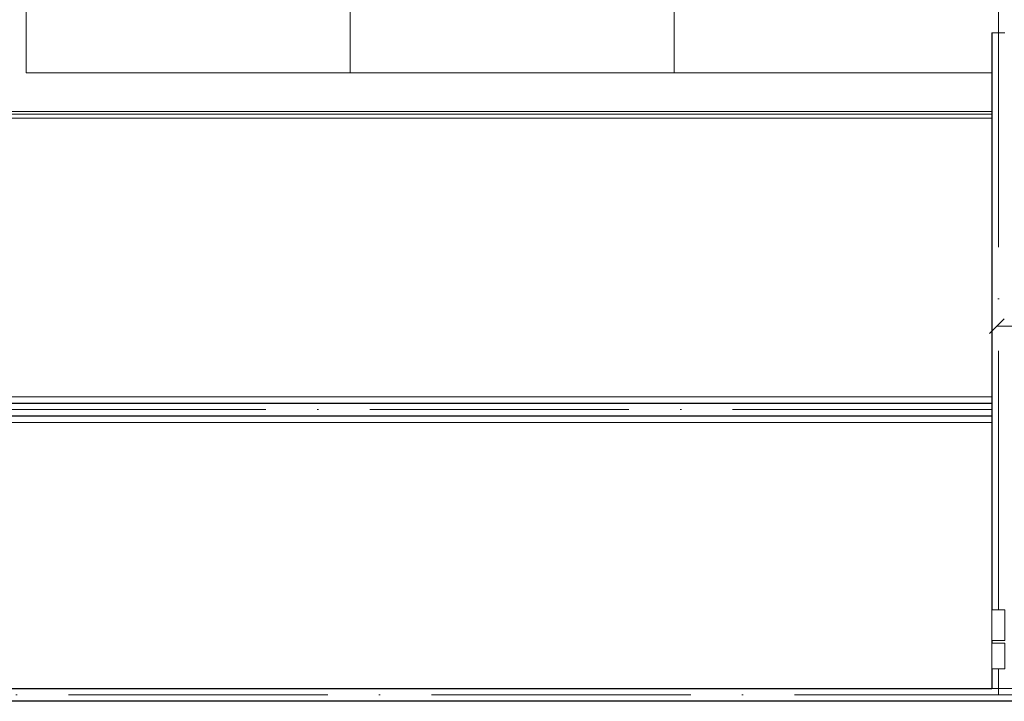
# Model space of a CAD drawing. Header units: millimetres. Extents: x -32229 to 192519, y -13689 to 125138.
# Tile 231 of 256: x 57485 to 65081, y 94200 to 99459. Entities that reach past the tile are written whole.
import ezdxf

# ---------------------------------------------------------------- set-up
doc = ezdxf.new("R2010")
doc.units = ezdxf.units.MM
doc.linetypes.add('ADSK_Осевая', pattern=[2800, 2000, -400, 0, -400])
doc.layers.add('A-DETL-____-OTLN', color=7, linetype='Continuous', lineweight=9, true_color=0x00a600)
for name, color, linetype, lineweight in [('A-FLOR-____-OTLN', 7, 'Continuous', 18), ('A-GENM-____-OTLN', 7, 'Continuous', 18), ('C-PRKG-____-OTLN', 7, 'Continuous', 18), ('E-CABL-TRAY-CNTR', 7, 'ADSK_Осевая', 18), ('E-CABL-TRAY-OTLN', 7, 'Continuous', 18)]:
    doc.layers.add(name, color=color, linetype=linetype, lineweight=lineweight)

# ---------------------------------------------------------------- blocks, each defined once
blk = doc.blocks.new('АР_Машиноместо - 4900x2400_М__5300х2500_-V17--01 ЭЛ')
at = {"layer": 'C-PRKG-____-OTLN', "color": 253, "lineweight": 13, "true_color": 0xaaaaaa}
for p, q in [((2500, 0), (0, 0)), ((0, 0), (0, -5259.8)), ((2500, 0), (2500, -5259.8))]:
    blk.add_line(p, q, dxfattribs=at)
blk = doc.blocks.new('АР_Машиноместо - 4900x2400_М__5300х2500_-3113489--01 ЭЛ')
at = {"layer": 'C-PRKG-____-OTLN', "color": 253, "lineweight": 13, "true_color": 0xaaaaaa}
for p, q in [((0, 0), (0, 5259.8)), ((2500, 0), (2500, 5259.8)), ((2500, 0), (0, 0))]:
    blk.add_line(p, q, dxfattribs=at)
blk = doc.blocks.new('АР_Машиноместо - 4900x2400_М__5300х2500_-V19--01 ЭЛ')
at = {"layer": 'C-PRKG-____-OTLN', "color": 253, "lineweight": 13, "true_color": 0xaaaaaa}
for p, q in [((0, 0), (0, 5259.8)), ((2500, 307.7), (2500, 5259.8)), ((2450, 0), (0, 0))]:
    blk.add_line(p, q, dxfattribs=at)
blk = doc.blocks.new('АР-Заполнение деф_ шва - Д_ш_-4327394--01 ЭЛ')
at = {"layer": 'A-GENM-____-OTLN', "color": 253, "lineweight": 13, "true_color": 0xaaaaaa}
for p, q in [((0, 25), (17000, 25)), ((0, -25), (17000, -25))]:
    blk.add_line(p, q, dxfattribs=at)
blk = doc.blocks.new('Наметкина 10_РД_АР_П_отсоединено_rvt-1--01 ЭЛ')
at = {"layer": 'A-FLOR-____-OTLN', "color": 253, "lineweight": 13, "true_color": 0xaaaaaa}
for p, q in [((64985.3, 98750), (49635.3, 98750)), ((47975.3, 98700), (64985.3, 98700)), ((64985.3, 98730), (47999, 98730)), ((64985.3, 96550), (50125.3, 96550)), ((64985.3, 96350), (50125.3, 96350))]:
    blk.add_line(p, q, dxfattribs=at)
at = {"layer": 'A-GENM-____-OTLN', "color": 253, "lineweight": 13, "true_color": 0xaaaaaa}
blk.add_blockref('АР-Заполнение деф_ шва - Д_ш_-4327394--01 ЭЛ', (47985.3, 98725), dxfattribs=at)
at = {"layer": 'C-PRKG-____-OTLN', "color": 253, "lineweight": 13, "true_color": 0xaaaaaa}
for name, p in [('АР_Машиноместо - 4900x2400_М__5300х2500_-3113489--01 ЭЛ', (57535.3, 99050)), ('АР_Машиноместо - 4900x2400_М__5300х2500_-V19--01 ЭЛ', (62535.3, 99050))]:
    blk.add_blockref(name, p, dxfattribs=at)
at = {"layer": 'C-PRKG-____-OTLN', "color": 253, "lineweight": 13, "true_color": 0xaaaaaa, "rotation": 180}
blk.add_blockref('АР_Машиноместо - 4900x2400_М__5300х2500_-V17--01 ЭЛ', (62535.3, 99050), dxfattribs=at)
blk = doc.blocks.new('M_Вертикальный внутренний изгиб-колено для канального - Стандартное-V285--01 ЭЛ')
at = {"layer": 'E-CABL-TRAY-OTLN', "color": 94, "true_color": 0x009f00}
for p, q in [((98802.8, 57579.7), (98802.8, 57679.7)), ((98877.8, 57679.7), (98802.8, 57679.7)), ((98877.8, 57679.7), (98948.5, 57679.7)), ((98948.5, 57679.7), (99001.5, 57679.7)), ((99001.5, 57679.7), (99001.5, 57579.7)), ((98802.8, 57579.7), (98877.8, 57579.7)), ((98948.5, 57579.7), (98877.8, 57579.7)), ((99001.5, 57579.7), (98948.5, 57579.7))]:
    blk.add_line(p, q, dxfattribs=at)
blk = doc.blocks.new('M_Вертикальный наружный изгиб-колено для канального - Стандартное-V283--01 ЭЛ')
at = {"layer": 'E-CABL-TRAY-OTLN', "color": 94, "true_color": 0x009f00}
for p, q in [((85815.4, 38144.9), (85815.4, 38219.9)), ((85815.4, 38219.9), (85915.4, 38219.9)), ((85915.4, 38219.9), (85915.4, 38144.9)), ((85815.4, 38038.9), (85815.4, 38144.9)), ((85915.4, 38144.9), (85915.4, 38038.9)), ((85815.4, 38038.9), (85815.4, 37985.8)), ((85915.4, 37985.8), (85815.4, 37985.8)), ((85915.4, 38038.9), (85915.4, 37985.8))]:
    blk.add_line(p, q, dxfattribs=at)

msp = doc.modelspace()

# ---------------------------------------------------------------- linework, layer by layer
at = {"layer": 'A-DETL-____-OTLN', "color": 116, "true_color": 0x008040}
for p, q in [((64966, 97036.8), (65079.1, 97149.9)), ((66927.6, 97093.4), (65022.6, 97093.4))]:
    msp.add_line(p, q, dxfattribs=at)
at = {"layer": 'E-CABL-TRAY-CNTR', "color": 94, "true_color": 0x009f00}
for p, q in [((65035.3, 94904.5), (65035.3, 99357.7)), ((65035.3, 94667.4), (65035.3, 94670.4)), ((65035.3, 94250), (65035.3, 94451)), ((49461.5, 94250), (80462.4, 94250))]:
    msp.add_line(p, q, dxfattribs=at)
at = {"layer": 'E-CABL-TRAY-CNTR', "color": 150, "true_color": 0x0080ff}
msp.add_line((64985.3, 96450.3), (46310.8, 96450.3), dxfattribs=at)
at = {"layer": 'E-CABL-TRAY-OTLN', "color": 94, "true_color": 0x009f00}
for p, q in [((64985.3, 99357.7), (65085.3, 99357.7)), ((64985.3, 94904.5), (64985.3, 99357.7)), ((64987.8, 94904.5), (64987.8, 99357.7)), ((64987.8, 94904.5), (64985.3, 94904.5)), ((64985.3, 94670.4), (64987.8, 94670.4)), ((64985.3, 94649.7), (64985.3, 94670.4)), ((64987.8, 94649.7), (64985.3, 94649.7)), ((64987.8, 94649.7), (64987.8, 94670.4)), ((64985.3, 94451), (64987.8, 94451)), ((64985.3, 94297.5), (64985.3, 94451)), ((64987.8, 94300), (64987.8, 94451)), ((49461.5, 94300), (80462.4, 94300)), ((49461.5, 94297.5), (64985.3, 94297.5)), ((49461.5, 94202.5), (80462.4, 94202.5)), ((49461.5, 94200), (80462.4, 94200))]:
    msp.add_line(p, q, dxfattribs=at)
at = {"layer": 'E-CABL-TRAY-OTLN', "color": 150, "true_color": 0x0080ff}
for p, q in [((64985.3, 96500.3), (46310.8, 96500.3)), ((64985.3, 96497.8), (46310.8, 96497.8)), ((64985.3, 96402.8), (46310.8, 96402.8)), ((64985.3, 96400.3), (46310.8, 96400.3))]:
    msp.add_line(p, q, dxfattribs=at)

# ---------------------------------------------------------------- block references
at = {"lineweight": 5}
msp.add_blockref('Наметкина 10_РД_АР_П_отсоединено_rvt-1--01 ЭЛ', (0, 0), dxfattribs=at)
at = {"layer": 'E-CABL-TRAY-OTLN', "color": 94, "true_color": 0x009f00}
msp.add_blockref('M_Вертикальный наружный изгиб-колено для канального - Стандартное-V283--01 ЭЛ', (-20830.1, 56684.6), dxfattribs=at)
at = {"layer": 'E-CABL-TRAY-OTLN', "color": 94, "true_color": 0x009f00, "rotation": 90}
msp.add_blockref('M_Вертикальный внутренний изгиб-колено для канального - Стандартное-V285--01 ЭЛ', (122665, -4351.8), dxfattribs=at)

doc.saveas('drawing.dxf')
